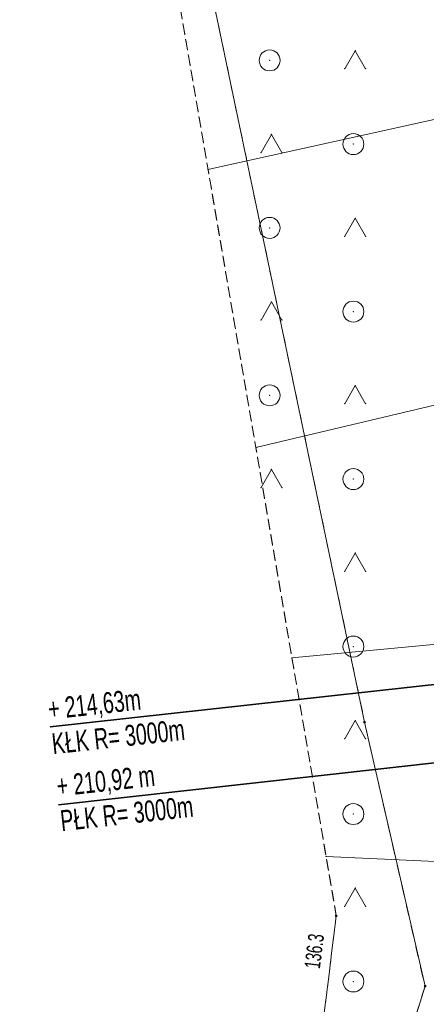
# Model space of a CAD drawing. Extents: x 6456700 to 6518119, y 5963420 to 5980059.
# Tile 214 of 256: x 6512431 to 6512450, y 5966555 to 5966602. Entities that reach past the tile are written whole.
import ezdxf
from ezdxf.enums import TextEntityAlignment as Align

# ---------------------------------------------------------------- set-up
doc = ezdxf.new("R2010")
doc.units = 0
doc.header["$MEASUREMENT"] = 0
doc.linetypes.add('L_0_03', pattern=[1, 0.5, -0.5])
doc.linetypes.add('L_0_5A', pattern=[0.75, 0.5, -0.25])
doc.layers.get('0').update_dxf_attribs({"color": 2, "linetype": 'CONTINUOUS', "lineweight": 5})
for name, color, linetype, lineweight in [('000_Inne__niezydentyfikowane_', 7, 'CONTINUOUS', 18), ('18mm Kreska ciągła', 7, 'CONTINUOUS', 18), ('203_punkt_graniczny', 7, 'CONTINUOUS', 18), ('218_kontur_uzytku_gruntowego', 96, 'L_0_03', 18), ('219_dzialka_ewidencyjna', 7, 'CONTINUOUS', 18), ('35mm Ciągła', 7, 'CONTINUOUS', 35), ('9mm Kreska ciągła', 252, 'CONTINUOUS', 9), ('pikieta_naturalna', 7, 'CONTINUOUS', 18), ('pikieta_naturalna_Atr2', 7, 'CONTINUOUS', 18), ('skarpa_nieumocniona', 7, 'CONTINUOUS', 18), ('teren_zalesiony', 7, 'CONTINUOUS', 18)]:
    doc.layers.add(name, color=color, linetype=linetype, lineweight=lineweight)
doc.styles.get("Standard").update_dxf_attribs({"font": 'txt', "width": 0.75})
doc.styles.add('Znaczniki', font='GOTHIC.TTF', dxfattribs={"width": 0.7})

# ---------------------------------------------------------------- blocks, each defined once
blk = doc.blocks.new('mdcp_nowa')
at = {"layer": '203_punkt_graniczny', "linetype": 'Continuous', "lineweight": 18}
for points in [[(6495178.61, 5983019.185, 1), (6495178.61, 5983019.275, 1)], [(6495181.5, 5983006.575, 1), (6495181.5, 5983006.665, 1)]]:
    blk.add_hatch(color=18, dxfattribs=at).paths.add_polyline_path(points)
at = {"layer": 'pikieta_naturalna', "linetype": 'Continuous', "lineweight": 18}
blk.add_hatch(color=18, dxfattribs=at).paths.add_polyline_path([(6495177.26, 5983009.925, 1), (6495177.26, 5983010.015, 1)])
at = {"layer": '000_Inne__niezydentyfikowane_', "linetype": 'Continuous', "lineweight": 18, "flags": 128}
for points in [[(6495189.14, 5983049.6), (6495171.13, 5983045.62)], [(6495193.03, 5983036.99), (6495173.42, 5983032.34)], [(6495194.4, 5983024.12), (6495175.14, 5983022.29)], [(6495194.53, 5983011.99), (6495176.77, 5983012.81)]]:
    blk.add_lwpolyline(points, dxfattribs=at)
at = {"layer": '000_Inne__niezydentyfikowane_'}
for p in [(6495171.13, 5983045.62), (6495173.42, 5983032.34), (6495175.14, 5983022.29), (6495176.77, 5983012.81)]:
    blk.add_point(p, dxfattribs=at)
at = {"layer": '203_punkt_graniczny', "color": 7, "linetype": 'Continuous', "lineweight": 18}
for centre in [(6495178.61, 5983019.23), (6495181.5, 5983006.62)]:
    blk.add_circle(centre, 0.045, dxfattribs=at)
at = {"layer": '203_punkt_graniczny'}
for p in [(6495178.61, 5983019.23), (6495181.5, 5983006.62)]:
    blk.add_point(p, dxfattribs=at)
at = {"layer": '218_kontur_uzytku_gruntowego', "lineweight": 18, "flags": 128}
for points in [[(6495152.536, 5983143.537), (6495178.61, 5983019.23)], [(6495178.61, 5983019.23), (6495181.5, 5983006.62)], [(6495181.5, 5983006.62), (6495176.68, 5982991.22)]]:
    blk.add_lwpolyline(points, dxfattribs=at)
at = {"layer": '218_kontur_uzytku_gruntowego'}
for p in [(6495178.61, 5983019.23), (6495178.61, 5983019.23), (6495178.61, 5983019.23), (6495178.61, 5983019.23), (6495181.5, 5983006.62), (6495181.5, 5983006.62), (6495181.5, 5983006.62), (6495181.5, 5983006.62)]:
    blk.add_point(p, dxfattribs=at)
at = {"layer": '219_dzialka_ewidencyjna', "color": 3, "linetype": 'Continuous', "lineweight": 18, "flags": 128}
for points in [[(6495178.61, 5983019.23), (6495152.536, 5983143.537)], [(6495178.61, 5983019.23), (6495181.5, 5983006.62)], [(6495181.5, 5983006.62), (6495176.68, 5982991.22)]]:
    blk.add_lwpolyline(points, dxfattribs=at)
at = {"layer": '219_dzialka_ewidencyjna', "color": 3}
for p in [(6495178.61, 5983019.23), (6495178.61, 5983019.23), (6495181.5, 5983006.62), (6495181.5, 5983006.62)]:
    blk.add_point(p, dxfattribs=at)
at = {"layer": 'pikieta_naturalna', "color": 7, "linetype": 'Continuous', "lineweight": 18}
blk.add_circle((6495177.26, 5983009.97), 0.045, dxfattribs=at)
at = {"layer": 'pikieta_naturalna'}
blk.add_point((6495177.26, 5983009.97), dxfattribs=at)
at = {"layer": 'skarpa_nieumocniona', "color": 7, "linetype": 'L_0_5A', "lineweight": 18, "flags": 128}
blk.add_lwpolyline([(6495217.65, 5982814.39), (6495212.8, 5982822.34), (6495206.86, 5982825.62), (6495200.7, 5982838.43), (6495195.46, 5982859.44), (6495192.63, 5982871.32), (6495188.85, 5982881.97), (6495183.52, 5982886.94), (6495176.14, 5982900.76), (6495180, 5982904.6), (6495179.15, 5982911.71), (6495175.72, 5982920.63), (6495175.98, 5982930.29), (6495180.63, 5982930.17), (6495180.83, 5982936.86), (6495177.45, 5982936.98), (6495177.48, 5982938.07), (6495176.61, 5982948.59), (6495174.13, 5982984.91), (6495177.26, 5983009.97), (6495168.41, 5983061.47), (6495162.99, 5983082.43), (6495163.97, 5983097.34), (6495159.47, 5983111.58), (6495154.72, 5983137.09), (6495143.3, 5983161.31), (6495133.93, 5983178.05), (6495127.78, 5983190.6), (6495121.74, 5983201), (6495109.97, 5983223.74), (6495115.06, 5983236.61), (6495123.33, 5983219.43), (6495128.48, 5983200.73), (6495134.02, 5983183.5), (6495140.69, 5983170.38), (6495148.28, 5983157.89), (6495159.34, 5983136.7), (6495163.67, 5983127.48), (6495166.42, 5983114.5), (6495172.48, 5983096.4), (6495178.19, 5983089.73), (6495183.17, 5983077.08), (6495185.12, 5983067.8), (6495189.14, 5983049.6), (6495193.24, 5983036.29), (6495194.86, 5983019.23), (6495194.22, 5983005.35), (6495194.46, 5982985.14), (6495193.02, 5982977.78), (6495193.03, 5982974.24), (6495193.09, 5982968.66), (6495193.64, 5982959.29), (6495195.49, 5982946.34), (6495195.53, 5982929.96), (6495198.39, 5982919.26), (6495200.73, 5982901.53), (6495201.7, 5982891.53), (6495206.08, 5982861.3), (6495209.07, 5982851.75), (6495212.1, 5982842.39), (6495218.5, 5982823.84), (6495223.38, 5982810.9), (6495221.36, 5982809.09)], close=True, dxfattribs=at)
at = {"layer": 'skarpa_nieumocniona'}
blk.add_point((6495177.26, 5983009.97), dxfattribs=at)
blk.add_point((6495177.26, 5983009.97), dxfattribs=at)
at = {"layer": 'teren_zalesiony', "color": 7, "linetype": 'L_0_5A', "lineweight": 18, "flags": 128}
blk.add_lwpolyline([(6495177.26, 5983009.97), (6495168.41, 5983061.47), (6495162.99, 5983082.43), (6495163.97, 5983097.34), (6495172.48, 5983096.4), (6495178.19, 5983089.73), (6495183.17, 5983077.08), (6495185.12, 5983067.8), (6495189.14, 5983049.6), (6495193.24, 5983036.29), (6495194.86, 5983019.23), (6495194.22, 5983005.35), (6495194.46, 5982985.14), (6495193.02, 5982977.78), (6495193.03, 5982974.24), (6495193.09, 5982968.66), (6495193.64, 5982959.29), (6495195.49, 5982946.34), (6495195.53, 5982929.96), (6495198.39, 5982919.26), (6495200.73, 5982901.53), (6495201.7, 5982891.53), (6495206.08, 5982861.3), (6495209.07, 5982851.75), (6495195.46, 5982859.44), (6495192.63, 5982871.32), (6495188.85, 5982881.97), (6495183.52, 5982886.94), (6495176.14, 5982900.76), (6495182.8, 5982899.3), (6495180.63, 5982930.17), (6495180.83, 5982936.86), (6495174.13, 5982984.91)], close=True, dxfattribs=at)
at = {"layer": 'teren_zalesiony', "color": 7, "linetype": 'Continuous', "lineweight": 18, "flags": 128}
for points in [[(6495177.663, 5983050.433), (6495178.163, 5983051.299)], [(6495178.163, 5983051.299), (6495178.663, 5983050.433)], [(6495173.663, 5983046.433), (6495174.163, 5983047.299)], [(6495174.163, 5983047.299), (6495174.663, 5983046.433)], [(6495177.663, 5983042.433), (6495178.163, 5983043.299)], [(6495178.163, 5983043.299), (6495178.663, 5983042.433)], [(6495173.663, 5983038.433), (6495174.163, 5983039.299)], [(6495174.163, 5983039.299), (6495174.663, 5983038.433)], [(6495177.663, 5983034.433), (6495178.163, 5983035.299)], [(6495178.163, 5983035.299), (6495178.663, 5983034.433)], [(6495173.663, 5983030.433), (6495174.163, 5983031.299)], [(6495174.163, 5983031.299), (6495174.663, 5983030.433)], [(6495177.663, 5983026.433), (6495178.163, 5983027.299)], [(6495178.163, 5983027.299), (6495178.663, 5983026.433)], [(6495177.663, 5983018.433), (6495178.163, 5983019.299)], [(6495178.163, 5983019.299), (6495178.663, 5983018.433)], [(6495177.663, 5983010.433), (6495178.163, 5983011.299)], [(6495178.163, 5983011.299), (6495178.663, 5983010.433)]]:
    blk.add_lwpolyline(points, dxfattribs=at)
at = {"layer": 'teren_zalesiony', "color": 7, "linetype": 'Continuous', "lineweight": 18}
for centre in [(6495174.076, 5983050.836), (6495178.076, 5983046.836), (6495174.076, 5983042.836), (6495178.076, 5983038.836), (6495174.076, 5983034.836), (6495178.076, 5983030.836), (6495178.076, 5983022.836), (6495178.076, 5983014.836), (6495178.076, 5983006.836)]:
    blk.add_circle(centre, 0.5, dxfattribs=at)
at = {"layer": 'teren_zalesiony'}
for p in [(6495178.163, 5983051.299), (6495178.163, 5983051.299), (6495174.076, 5983050.836), (6495177.663, 5983050.433), (6495178.663, 5983050.433), (6495174.163, 5983047.299), (6495174.163, 5983047.299), (6495178.076, 5983046.836), (6495173.663, 5983046.433), (6495174.663, 5983046.433), (6495178.163, 5983043.299), (6495178.163, 5983043.299), (6495174.076, 5983042.836), (6495177.663, 5983042.433), (6495178.663, 5983042.433), (6495174.163, 5983039.299), (6495174.163, 5983039.299), (6495178.076, 5983038.836), (6495173.663, 5983038.433), (6495174.663, 5983038.433), (6495178.163, 5983035.299), (6495178.163, 5983035.299), (6495174.076, 5983034.836), (6495177.663, 5983034.433), (6495178.663, 5983034.433), (6495174.163, 5983031.299), (6495174.163, 5983031.299), (6495178.076, 5983030.836), (6495173.663, 5983030.433), (6495174.663, 5983030.433), (6495178.163, 5983027.299), (6495178.163, 5983027.299), (6495177.663, 5983026.433), (6495178.663, 5983026.433), (6495178.076, 5983022.836), (6495178.163, 5983019.299), (6495178.163, 5983019.299), (6495177.663, 5983018.433), (6495178.663, 5983018.433), (6495178.076, 5983014.836), (6495178.163, 5983011.299), (6495178.163, 5983011.299), (6495177.663, 5983010.433), (6495178.663, 5983010.433), (6495177.26, 5983009.97), (6495178.076, 5983006.836)]:
    blk.add_point(p, dxfattribs=at)
at = {"layer": 'pikieta_naturalna_Atr2', "color": 7, "lineweight": 15, "width": 0.66}
blk.add_text('136.3', height=0.75, rotation=82.9, dxfattribs=at).set_placement((6495175.73, 5983007.51), align=Align.TOP_LEFT)

msp = doc.modelspace()

# ---------------------------------------------------------------- block references
at = {"linetype": 'ByBlock'}
msp.add_blockref('mdcp_nowa', (17268.786, -16450.998), dxfattribs=at)

# ---------------------------------------------------------------- next in the draw order: hatches: boundary and pattern name
at = {"layer": '9mm Kreska ciągła'}
h = msp.add_hatch(dxfattribs=at)
h.set_pattern_fill('SAND_AND_LIME', color=4, scale=0.1)
h.set_pattern_definition([(37.5, (6512162.38958, 5966557.36103), (-0.006803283, 0.208096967), [0, -0.16416, 0, -0.1836, 0, -0.1755]), (7.5, (6512162.38958, 5966557.36103), (0.191135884, 0.304791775), [0, -0.08856, 0, -0.14796, 0, -0.0567]), (327.5, (6512162.25674, 5966557.36103), (0.33632732, 0.000611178), [0, -0.054, 0, -0.1944, 0, -0.2538]), (317.5, (6512162.25674, 5966557.36103), (0.324661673, 0.09478896), [0, -0.027, 0, -0.12744, 0, -0.1458])])
edge = h.paths.add_edge_path()
edge.add_arc((6512516.367, 5967810.283), 3, 311.5869, 347.3062, ccw=False)
edge.add_arc((6512523.503, 5967802.242), 7.75, 131.5869, 180.7804)
edge.add_line((6512515.753, 5967802.137), (6512515.839, 5967795.832))
edge.add_arc((6512568.134, 5967796.544), 52.3, 180.7804, 202.2888)
edge.add_line((6512519.742, 5967776.708), (6512533.586, 5967742.935))
edge.add_arc((6512443.186, 5967705.88), 97.7, 19.24547, 22.28878, ccw=False)
edge.add_line((6512535.426, 5967738.083), (6512551.885, 5967690.939))
edge.add_arc((6512459.645, 5967658.735), 97.7, 10.33082, 19.24547, ccw=False)
edge.add_line((6512555.761, 5967676.256), (6512567.725, 5967610.623))
edge.add_arc((6512717.556, 5967637.935), 152.3, 190.33082, 193.90778)
edge.add_line((6512569.721, 5967601.328), (6512572.468, 5967590.235))
edge.add_arc((6512477.632, 5967566.752), 97.7, 359.59588, 373.90778, ccw=False)
edge.add_line((6512575.33, 5967566.063), (6512575.106, 5967534.367))
edge.add_arc((6512497.408, 5967534.915), 77.7, 343.87223, 359.59588, ccw=False)
edge.add_line((6512572.05, 5967513.331), (6512569.54, 5967504.651))
edge.add_arc((6512475.685, 5967531.79), 97.7, 339.08524, 343.87223, ccw=False)
edge.add_line((6512566.948, 5967496.914), (6512545.985, 5967442.059))
edge.add_arc((6512524.78, 5967450.162), 22.7, 313.2875, 339.0852, ccw=False)
edge.add_line((6512540.345, 5967433.638), (6512504.063, 5967399.463))
edge.add_line((6512504.063, 5967399.463), (6512490.766, 5967386.938))
edge.add_arc((6512149.514, 5967749.225), 497.7, 309.16671, 313.28749, ccw=False)
edge.add_line((6512463.851, 5967363.353), (6512423.112, 5967330.167))
edge.add_arc((6512437.196, 5967312.877), 22.3, 129.1667, 169.6812)
edge.add_line((6512415.257, 5967316.872), (6512407.758, 5967275.686))
edge.add_arc((6511918.108, 5967364.836), 497.7, 347.25294, 349.68124, ccw=False)
edge.add_line((6512403.541, 5967255.02), (6512392.372, 5967205.646))
edge.add_arc((6512443.383, 5967194.106), 52.3, 167.2529, 172.4126)
edge.add_line((6512391.541, 5967201.011), (6512377.704, 5967097.137))
edge.add_arc((6512429.546, 5967090.232), 52.3, 172.4126, 183.9445)
edge.add_line((6512377.37, 5967086.634), (6512388.786, 5966921.07))
edge.add_arc((6510894.634, 5966818.042), 1497.7, 3.606413, 3.944541, ccw=False)
edge.add_line((6512389.368, 5966912.251), (6512395.777, 5966810.575))
edge.add_arc((6510402.033, 5966684.915), 1997.7, 2.742456, 3.606413, ccw=False)
edge.add_line((6512397.445, 5966780.498), (6512399.171, 5966744.457))
edge.add_arc((6512436.429, 5966746.242), 37.3, 182.7425, 206.0885)
edge.add_line((6512402.929, 5966729.839), (6512452.864, 5966627.857))
edge.add_arc((6512432.477, 5966617.874), 22.7, 6.2671, 26.0885, ccw=False)
edge.add_line((6512455.041, 5966620.352), (6512460.451, 5966571.093))
edge.add_arc((6515444.811, 5966898.838), 3002.303, 186.267142, 186.338012)
edge.add_line((6512460.859, 5966567.402), (6512461.669, 5966560.109))
edge.add_line((6512461.669, 5966560.109), (6512460.465, 5966557.361))
edge.add_line((6512460.465, 5966557.361), (6512465.434, 5966557.916))
edge.add_line((6512465.434, 5966557.916), (6512464.337, 5966567.789))
edge.add_arc((6515444.811, 5966898.838), 2998.803, 186.267142, 186.338012, ccw=False)
edge.add_line((6512463.93, 5966571.475), (6512458.52, 5966620.734))
edge.add_arc((6512432.477, 5966617.874), 26.2, 6.2671, 26.0885)
edge.add_line((6512456.008, 5966629.396), (6512406.072, 5966731.378))
edge.add_arc((6512436.429, 5966746.242), 33.8, 182.7425, 206.0885, ccw=False)
edge.add_line((6512402.667, 5966744.625), (6512400.941, 5966780.666))
edge.add_arc((6510402.033, 5966684.915), 2001.2, 2.742456, 3.606413)
edge.add_line((6512399.27, 5966810.795), (6512392.862, 5966912.471))
edge.add_arc((6510894.634, 5966818.042), 1501.2, 3.606413, 3.944541)
edge.add_line((6512392.278, 5966921.311), (6512380.862, 5967086.875))
edge.add_arc((6512429.546, 5967090.232), 48.8, 172.4126, 183.9445, ccw=False)
edge.add_line((6512381.174, 5967096.675), (6512395.01, 5967200.549))
edge.add_arc((6512443.383, 5967194.106), 48.8, 167.2529, 172.4126, ccw=False)
edge.add_line((6512395.786, 5967204.873), (6512406.955, 5967254.247))
edge.add_arc((6511918.108, 5967364.836), 501.2, 347.25294, 349.68124)
edge.add_line((6512411.202, 5967275.059), (6512418.7, 5967316.245))
edge.add_arc((6512437.196, 5967312.877), 18.8, 129.1667, 169.6812, ccw=False)
edge.add_line((6512425.323, 5967327.453), (6512466.061, 5967360.639))
edge.add_arc((6512149.514, 5967749.225), 501.2, 309.16671, 313.28749)
edge.add_line((6512493.166, 5967384.391), (6512506.462, 5967396.915))
edge.add_line((6512506.462, 5967396.915), (6512542.744, 5967431.09))
edge.add_arc((6512524.78, 5967450.162), 26.2, 313.2875, 339.0852)
edge.add_line((6512549.254, 5967440.809), (6512570.217, 5967495.664))
edge.add_arc((6512475.685, 5967531.79), 101.2, 339.08524, 343.87223)
edge.add_line((6512572.902, 5967503.679), (6512575.412, 5967512.359))
edge.add_arc((6512497.408, 5967534.915), 81.2, 343.87223, 359.59588)
edge.add_line((6512578.606, 5967534.342), (6512578.829, 5967566.038))
edge.add_arc((6512477.632, 5967566.752), 101.2, 359.59588, 373.90778)
edge.add_line((6512575.865, 5967591.076), (6512573.118, 5967602.169))
edge.add_arc((6512717.556, 5967637.935), 148.8, 190.33082, 193.90778, ccw=False)
edge.add_line((6512571.168, 5967611.25), (6512559.204, 5967676.884))
edge.add_arc((6512459.645, 5967658.735), 101.2, 10.33082, 19.24547)
edge.add_line((6512555.189, 5967692.092), (6512538.73, 5967739.237))
edge.add_arc((6512443.186, 5967705.88), 101.2, 19.24547, 22.28878)
edge.add_line((6512536.824, 5967744.262), (6512522.98, 5967778.036))
edge.add_arc((6512568.134, 5967796.544), 48.8, 180.7804, 202.2888, ccw=False)
edge.add_line((6512519.339, 5967795.88), (6512519.305, 5967798.372))
edge.add_arc((6512522.305, 5967798.413), 3, 27.7369, 180.7804, ccw=False)
edge.add_line((6512524.96, 5967799.809), (6512519.294, 5967809.624))

# ---------------------------------------------------------------- next in the draw order: linework, layer by layer
at = {"layer": '35mm Ciągła'}
for p, q in [((6512462.19, 5966571.284), (6512432.37, 5966568.009)), ((6512462.598, 5966567.595), (6512432.781, 5966564.284))]:
    msp.add_line(p, q, dxfattribs=at)

# ---------------------------------------------------------------- next in the draw order: texts
at = {"layer": '18mm Kreska ciągła', "char_height": 1, "attachment_point": 4, "style": 'Znaczniki'}
for s, insert, rotation in [('+ 214,63m\\PKŁK R= 3000m', (6512432.37, 5966568.009), 6.2671), ('+ 210,92 m\\PPŁK R= 3000m', (6512432.776, 5966564.333), 6.338)]:
    msp.add_mtext(s, dxfattribs=dict(at, insert=insert, rotation=rotation))

doc.saveas('drawing.dxf')
